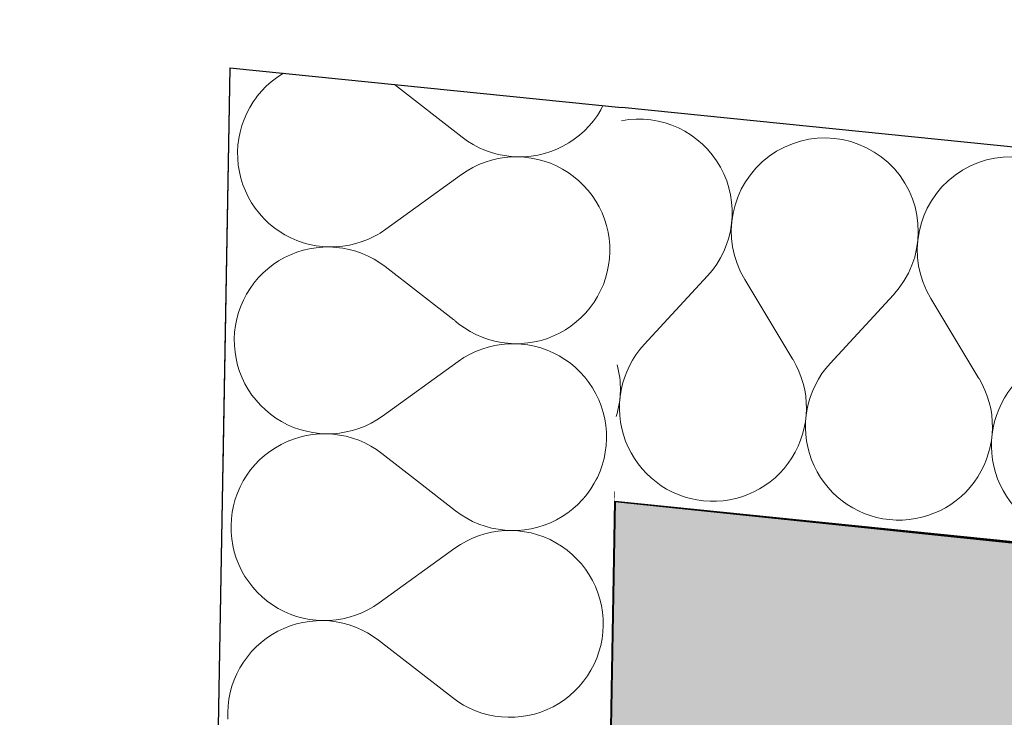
# Model space of a CAD drawing. Header units: millimetres. Extents: x -28017 to 3863, y -4271 to 20239.
# Tile 37 of 105: x -20554 to -20153, y 9922 to 10206. Entities that reach past the tile are written whole.
import ezdxf

# ---------------------------------------------------------------- set-up
doc = ezdxf.new("R2010")
doc.units = ezdxf.units.MM
doc.header["$MEASUREMENT"] = 0
doc.linetypes.add('Wipeout_Contour', pattern=[1000, 0, -1000])
for name, color, linetype in [('5._POHLED ZÁPADNÍ_2_2D prvky - obecné', 7, 'Continuous'), ('5._POHLED ZÁPADNÍ_2_Konstrukce - nenosné', 7, 'Continuous'), ('5._POHLED ZÁPADNÍ_2_Konstrukce - nosné', 7, 'Continuous'), ('5._POHLED ZÁPADNÍ_2_Nové_Konstrukce - nosné', 7, 'Continuous'), ('5._POHLED ZÁPADNÍ_2_Nové_Výplně - Povrchové', 7, 'Continuous'), ('5._POHLED ZÁPADNÍ_2_Nové_Výplně – Řezové', 7, 'Continuous'), ('5._POHLED ZÁPADNÍ_2_Výplně – Řezové', 7, 'Continuous')]:
    doc.layers.add(name, color=color, linetype=linetype)

# ---------------------------------------------------------------- blocks, each defined once
blk = doc.blocks.new('*X24', base_point=(-28336.19, -5790.34))
at = {"layer": '5._POHLED ZÁPADNÍ_2_Nové_Výplně – Řezové', "color": 21, "linetype": 'Continuous', "lineweight": 20, "true_color": 0xffaaaa}
for p, q in [((-20447.08, 10184.1), (-20449.34, 10182.59)), ((-20446.5, 10184.43), (-20447.08, 10184.1)), ((-20451.49, 10180.92), (-20453.51, 10179.11)), ((-20449.34, 10182.59), (-20451.49, 10180.92)), ((-20401.2, 10179.84), (-20373.6, 10158.37)), ((-20455.4, 10177.15), (-20457.14, 10175.06)), ((-20453.51, 10179.11), (-20455.4, 10177.15)), ((-20457.14, 10175.06), (-20457.56, 10174.48)), ((-20318.54, 10167.27), (-20317.11, 10169.59)), ((-20317.11, 10169.59), (-20316.25, 10171.23)), ((-20321.87, 10162.98), (-20320.13, 10165.07)), ((-20320.13, 10165.07), (-20318.54, 10167.27)), ((-20325.79, 10159.2), (-20323.76, 10161.02)), ((-20323.76, 10161.02), (-20321.87, 10162.98)), ((-20373.6, 10158.37), (-20371.4, 10156.78)), ((-20371.4, 10156.78), (-20369.08, 10155.35)), ((-20332.56, 10154.68), (-20330.2, 10156.02)), ((-20330.2, 10156.02), (-20327.93, 10157.54)), ((-20327.93, 10157.54), (-20325.79, 10159.2)), ((-20369.08, 10155.35), (-20366.67, 10154.08)), ((-20366.67, 10154.08), (-20364.18, 10153)), ((-20364.18, 10153), (-20361.61, 10152.09)), ((-20361.61, 10152.09), (-20358.99, 10151.37)), ((-20358.99, 10151.37), (-20356.32, 10150.84)), ((-20342.79, 10151.07), (-20340.14, 10151.7)), ((-20340.14, 10151.7), (-20337.55, 10152.51)), ((-20337.55, 10152.51), (-20335.01, 10153.51)), ((-20335.01, 10153.51), (-20332.56, 10154.68)), ((-20364.26, 10148.17), (-20366.79, 10147.17)), ((-20361.67, 10148.99), (-20364.26, 10148.17)), ((-20359.02, 10149.62), (-20361.67, 10148.99)), ((-20356.34, 10150.05), (-20359.02, 10149.62)), ((-20353.63, 10150.3), (-20356.34, 10150.05)), ((-20356.32, 10150.84), (-20353.62, 10150.5)), ((-20350.91, 10150.35), (-20353.63, 10150.3)), ((-20353.62, 10150.5), (-20350.91, 10150.35)), ((-20350.91, 10150.35), (-20348.19, 10150.4)), ((-20348.19, 10150.21), (-20350.91, 10150.35)), ((-20348.19, 10150.4), (-20345.48, 10150.64)), ((-20345.49, 10149.87), (-20348.19, 10150.21)), ((-20342.82, 10149.34), (-20345.49, 10149.87)), ((-20345.48, 10150.64), (-20342.79, 10151.07)), ((-20340.2, 10148.62), (-20342.82, 10149.34)), ((-20337.63, 10147.72), (-20340.2, 10148.62)), ((-20335.14, 10146.64), (-20337.63, 10147.72)), ((-20371.61, 10144.65), (-20373.87, 10143.13)), ((-20369.25, 10146), (-20371.61, 10144.65)), ((-20366.79, 10147.17), (-20369.25, 10146)), ((-20332.72, 10145.38), (-20335.14, 10146.64)), ((-20330.41, 10143.95), (-20332.72, 10145.38)), ((-20328.2, 10142.36), (-20330.41, 10143.95)), ((-20404.74, 10120.82), (-20373.87, 10143.13)), ((-20326.11, 10140.62), (-20328.2, 10142.36)), ((-20324.15, 10138.73), (-20326.11, 10140.62)), ((-20322.33, 10136.7), (-20324.15, 10138.73)), ((-20320.66, 10134.56), (-20322.33, 10136.7)), ((-20319.15, 10132.3), (-20320.66, 10134.56)), ((-20317.8, 10129.93), (-20319.15, 10132.3)), ((-20316.63, 10127.48), (-20317.8, 10129.93)), ((-20315.63, 10124.95), (-20316.63, 10127.48)), ((-20314.82, 10122.35), (-20315.63, 10124.95)), ((-20408.04, 10118.71), (-20407, 10119.3)), ((-20407, 10119.3), (-20404.74, 10120.82)), ((-20314.19, 10119.7), (-20314.82, 10122.35)), ((-20313.76, 10117.02), (-20314.19, 10119.7)), ((-20313.51, 10114.31), (-20313.76, 10117.02)), ((-20313.61, 10108.87), (-20313.46, 10111.59)), ((-20313.46, 10111.59), (-20313.51, 10114.31)), ((-20313.95, 10106.17), (-20313.61, 10108.87)), ((-20315.2, 10100.88), (-20314.48, 10103.5)), ((-20314.48, 10103.5), (-20313.95, 10106.17)), ((-20316.1, 10098.32), (-20315.2, 10100.88)), ((-20318.45, 10093.41), (-20317.19, 10095.82)), ((-20317.19, 10095.82), (-20316.1, 10098.32)), ((-20319.88, 10091.1), (-20318.45, 10093.41)), ((-20323.21, 10086.8), (-20321.47, 10088.89)), ((-20321.47, 10088.89), (-20319.88, 10091.1)), ((-20377.09, 10083.86), (-20374.94, 10082.19)), ((-20327.13, 10083.03), (-20325.1, 10084.84)), ((-20325.1, 10084.84), (-20323.21, 10086.8)), ((-20374.94, 10082.19), (-20372.74, 10080.6)), ((-20372.74, 10080.6), (-20370.42, 10079.17)), ((-20370.42, 10079.17), (-20368.01, 10077.9)), ((-20333.9, 10078.5), (-20331.54, 10079.85)), ((-20331.54, 10079.85), (-20329.28, 10081.36)), ((-20329.28, 10081.36), (-20327.13, 10083.03)), ((-20368.01, 10077.9), (-20365.52, 10076.82)), ((-20365.52, 10076.82), (-20362.95, 10075.91)), ((-20362.95, 10075.91), (-20360.33, 10075.19)), ((-20360.33, 10075.19), (-20357.66, 10074.66)), ((-20344.13, 10074.89), (-20341.48, 10075.52)), ((-20341.48, 10075.52), (-20338.89, 10076.33)), ((-20338.89, 10076.33), (-20336.36, 10077.33)), ((-20336.36, 10077.33), (-20333.9, 10078.5)), ((-20365.6, 10071.99), (-20366.31, 10071.72)), ((-20363.01, 10072.81), (-20365.6, 10071.99)), ((-20360.36, 10073.44), (-20363.01, 10072.81)), ((-20357.68, 10073.87), (-20360.36, 10073.44)), ((-20354.97, 10074.12), (-20357.68, 10073.87)), ((-20357.66, 10074.66), (-20354.96, 10074.32)), ((-20352.25, 10074.17), (-20354.97, 10074.12)), ((-20354.96, 10074.32), (-20352.25, 10074.17)), ((-20352.25, 10074.17), (-20349.53, 10074.22)), ((-20349.53, 10074.03), (-20352.25, 10074.17)), ((-20349.53, 10074.22), (-20346.82, 10074.46)), ((-20346.83, 10073.69), (-20349.53, 10074.03)), ((-20344.16, 10073.16), (-20346.83, 10073.69)), ((-20346.82, 10074.46), (-20344.13, 10074.89)), ((-20341.54, 10072.44), (-20344.16, 10073.16)), ((-20338.97, 10071.54), (-20341.54, 10072.44)), ((-20336.48, 10070.46), (-20338.97, 10071.54)), ((-20334.07, 10069.2), (-20336.48, 10070.46)), ((-20331.75, 10067.77), (-20334.07, 10069.2)), ((-20329.54, 10066.18), (-20331.75, 10067.77)), ((-20327.45, 10064.44), (-20329.54, 10066.18)), ((-20325.5, 10062.55), (-20327.45, 10064.44)), ((-20323.68, 10060.53), (-20325.5, 10062.55)), ((-20322.01, 10058.38), (-20323.68, 10060.53)), ((-20320.49, 10056.12), (-20322.01, 10058.38)), ((-20319.15, 10053.75), (-20320.49, 10056.12)), ((-20317.97, 10051.3), (-20319.15, 10053.75)), ((-20316.97, 10048.77), (-20317.97, 10051.3)), ((-20316.16, 10046.17), (-20316.97, 10048.77)), ((-20315.53, 10043.53), (-20316.16, 10046.17)), ((-20315.1, 10040.84), (-20315.53, 10043.53)), ((-20314.85, 10038.13), (-20315.1, 10040.84)), ((-20314.95, 10032.69), (-20314.8, 10035.41)), ((-20314.8, 10035.41), (-20314.85, 10038.13)), ((-20315.29, 10029.99), (-20314.95, 10032.69)), ((-20316.54, 10024.7), (-20315.82, 10027.33)), ((-20315.82, 10027.33), (-20315.29, 10029.99)), ((-20317.44, 10022.14), (-20316.54, 10024.7)), ((-20319.1, 10018.55), (-20318.53, 10019.64)), ((-20318.53, 10019.64), (-20317.44, 10022.14))]:
    blk.add_line(p, q, dxfattribs=at)
blk = doc.blocks.new('*X25', base_point=(-28336.19, -5790.34))
at = {"layer": '5._POHLED ZÁPADNÍ_2_Nové_Výplně – Řezové', "color": 21, "linetype": 'Continuous', "lineweight": 20, "true_color": 0xffaaaa}
for p, q in [((-20458.74, 10172.85), (-20460.17, 10170.54)), ((-20457.56, 10174.48), (-20458.74, 10172.85)), ((-20461.43, 10168.13), (-20462.51, 10165.63)), ((-20460.17, 10170.54), (-20461.43, 10168.13)), ((-20462.51, 10165.63), (-20463.42, 10163.07)), ((-20464.14, 10160.45), (-20464.67, 10157.78)), ((-20463.42, 10163.07), (-20464.14, 10160.45)), ((-20464.67, 10157.78), (-20465.01, 10155.08)), ((-20465.01, 10155.08), (-20465.15, 10152.36)), ((-20465.15, 10152.36), (-20465.1, 10149.64)), ((-20465.1, 10149.64), (-20464.86, 10146.93)), ((-20464.86, 10146.93), (-20464.42, 10144.25)), ((-20464.42, 10144.25), (-20463.79, 10141.6)), ((-20463.79, 10141.6), (-20462.98, 10139)), ((-20462.98, 10139), (-20461.98, 10136.47)), ((-20461.98, 10136.47), (-20460.81, 10134.02)), ((-20460.81, 10134.02), (-20459.46, 10131.65)), ((-20459.46, 10131.65), (-20457.95, 10129.39)), ((-20457.95, 10129.39), (-20456.28, 10127.25)), ((-20456.28, 10127.25), (-20454.46, 10125.22)), ((-20454.46, 10125.22), (-20452.5, 10123.33)), ((-20452.5, 10123.33), (-20450.41, 10121.59)), ((-20450.41, 10121.59), (-20448.2, 10120)), ((-20448.2, 10120), (-20445.89, 10118.57)), ((-20445.89, 10118.57), (-20443.48, 10117.31)), ((-20443.48, 10117.31), (-20440.98, 10116.23)), ((-20440.98, 10116.23), (-20438.42, 10115.33)), ((-20438.42, 10115.33), (-20435.79, 10114.61)), ((-20416.95, 10114.96), (-20414.35, 10115.78)), ((-20414.35, 10115.78), (-20411.82, 10116.78)), ((-20411.82, 10116.78), (-20409.37, 10117.95)), ((-20409.37, 10117.95), (-20408.04, 10118.71)), ((-20441.07, 10111.44), (-20443.6, 10110.44)), ((-20438.47, 10112.25), (-20441.07, 10111.44)), ((-20435.82, 10112.88), (-20438.47, 10112.25)), ((-20433.14, 10113.31), (-20435.82, 10112.88)), ((-20435.79, 10114.61), (-20433.12, 10114.08)), ((-20430.43, 10113.55), (-20433.14, 10113.31)), ((-20433.12, 10114.08), (-20430.42, 10113.74)), ((-20427.71, 10113.6), (-20430.43, 10113.55)), ((-20430.42, 10113.74), (-20427.71, 10113.6)), ((-20427.71, 10113.6), (-20424.99, 10113.65)), ((-20424.99, 10113.45), (-20427.71, 10113.6)), ((-20424.99, 10113.65), (-20422.28, 10113.9)), ((-20422.29, 10113.11), (-20424.99, 10113.45)), ((-20419.62, 10112.58), (-20422.29, 10113.11)), ((-20422.28, 10113.9), (-20419.59, 10114.33)), ((-20417, 10111.86), (-20419.62, 10112.58)), ((-20419.59, 10114.33), (-20416.95, 10114.96)), ((-20414.43, 10110.95), (-20417, 10111.86)), ((-20448.42, 10107.93), (-20450.68, 10106.41)), ((-20446.05, 10109.27), (-20448.42, 10107.93)), ((-20443.6, 10110.44), (-20446.05, 10109.27)), ((-20411.94, 10109.87), (-20414.43, 10110.95)), ((-20409.53, 10108.6), (-20411.94, 10109.87)), ((-20407.22, 10107.17), (-20409.53, 10108.6)), ((-20452.83, 10104.75), (-20454.85, 10102.93)), ((-20450.68, 10106.41), (-20452.83, 10104.75)), ((-20405.01, 10105.58), (-20407.22, 10107.17)), ((-20405.01, 10105.58), (-20377.09, 10083.86)), ((-20456.74, 10100.97), (-20458.49, 10098.88)), ((-20454.85, 10102.93), (-20456.74, 10100.97)), ((-20460.08, 10096.68), (-20461.51, 10094.36)), ((-20458.49, 10098.88), (-20460.08, 10096.68)), ((-20462.77, 10091.95), (-20463.85, 10089.46)), ((-20461.51, 10094.36), (-20462.77, 10091.95)), ((-20463.85, 10089.46), (-20464.76, 10086.89)), ((-20465.48, 10084.27), (-20466.01, 10081.6)), ((-20464.76, 10086.89), (-20465.48, 10084.27)), ((-20466.01, 10081.6), (-20466.35, 10078.9)), ((-20466.35, 10078.9), (-20466.49, 10076.18)), ((-20466.49, 10076.18), (-20466.44, 10073.46)), ((-20466.44, 10073.46), (-20466.2, 10070.75)), ((-20366.31, 10071.72), (-20368.14, 10070.99)), ((-20466.2, 10070.75), (-20465.76, 10068.07)), ((-20465.76, 10068.07), (-20465.14, 10065.42)), ((-20372.95, 10068.47), (-20375.21, 10066.95)), ((-20370.59, 10069.82), (-20372.95, 10068.47)), ((-20368.14, 10070.99), (-20370.59, 10069.82)), ((-20465.14, 10065.42), (-20464.32, 10062.82)), ((-20406.09, 10044.64), (-20375.21, 10066.95)), ((-20464.32, 10062.82), (-20463.33, 10060.29)), ((-20463.33, 10060.29), (-20462.15, 10057.84)), ((-20462.15, 10057.84), (-20460.8, 10055.48)), ((-20460.8, 10055.48), (-20459.29, 10053.21)), ((-20459.29, 10053.21), (-20457.62, 10051.07)), ((-20457.62, 10051.07), (-20455.8, 10049.04)), ((-20455.8, 10049.04), (-20453.84, 10047.16)), ((-20453.84, 10047.16), (-20451.75, 10045.41)), ((-20451.75, 10045.41), (-20449.55, 10043.82)), ((-20449.55, 10043.82), (-20447.23, 10042.39)), ((-20410.71, 10041.77), (-20408.35, 10043.12)), ((-20408.35, 10043.12), (-20406.09, 10044.64)), ((-20447.23, 10042.39), (-20444.82, 10041.14)), ((-20444.82, 10041.14), (-20442.32, 10040.05)), ((-20442.32, 10040.05), (-20439.76, 10039.15)), ((-20439.76, 10039.15), (-20437.13, 10038.43)), ((-20418.29, 10038.78), (-20415.69, 10039.6)), ((-20415.69, 10039.6), (-20413.16, 10040.6)), ((-20413.16, 10040.6), (-20410.71, 10041.77)), ((-20442.41, 10035.26), (-20444.94, 10034.27)), ((-20439.81, 10036.07), (-20442.41, 10035.26)), ((-20437.16, 10036.7), (-20439.81, 10036.07)), ((-20434.48, 10037.13), (-20437.16, 10036.7)), ((-20437.13, 10038.43), (-20434.46, 10037.9)), ((-20431.77, 10037.37), (-20434.48, 10037.13)), ((-20434.46, 10037.9), (-20431.77, 10037.57)), ((-20431.77, 10037.57), (-20429.05, 10037.42)), ((-20429.05, 10037.42), (-20431.77, 10037.37)), ((-20429.05, 10037.42), (-20426.33, 10037.47)), ((-20426.33, 10037.28), (-20429.05, 10037.42)), ((-20426.33, 10037.47), (-20423.62, 10037.72)), ((-20423.63, 10036.93), (-20426.33, 10037.28)), ((-20420.96, 10036.4), (-20423.63, 10036.93)), ((-20423.62, 10037.72), (-20420.93, 10038.16)), ((-20418.34, 10035.68), (-20420.96, 10036.4)), ((-20420.93, 10038.16), (-20418.29, 10038.78)), ((-20415.78, 10034.78), (-20418.34, 10035.68)), ((-20449.76, 10031.75), (-20452.02, 10030.24)), ((-20447.39, 10033.09), (-20449.76, 10031.75)), ((-20444.94, 10034.27), (-20447.39, 10033.09)), ((-20413.28, 10033.69), (-20415.78, 10034.78)), ((-20410.87, 10032.43), (-20413.28, 10033.69)), ((-20408.56, 10030.99), (-20410.87, 10032.43)), ((-20406.35, 10029.4), (-20408.56, 10030.99)), ((-20454.17, 10028.57), (-20456.19, 10026.75)), ((-20452.02, 10030.24), (-20454.17, 10028.57)), ((-20406.35, 10029.4), (-20391.78, 10018.07)), ((-20456.19, 10026.75), (-20458.08, 10024.79)), ((-20321.22, 10014.92), (-20319.79, 10017.23)), ((-20319.79, 10017.23), (-20319.1, 10018.55)), ((-20324.07, 10011.21), (-20322.81, 10012.71)), ((-20322.81, 10012.71), (-20321.22, 10014.92))]:
    blk.add_line(p, q, dxfattribs=at)
blk = doc.blocks.new('*X29', base_point=(-28336.19, -5790.34))
at = {"layer": '5._POHLED ZÁPADNÍ_2_Nové_Výplně – Řezové', "color": 21, "linetype": 'Continuous', "lineweight": 20, "true_color": 0xffaaaa}
for p, q in [((-20458.09, 10024.78), (-20459.83, 10022.7)), ((-20461.42, 10020.5), (-20462.85, 10018.18)), ((-20459.83, 10022.7), (-20461.42, 10020.5)), ((-20464.11, 10015.77), (-20465.19, 10013.28)), ((-20462.85, 10018.18), (-20464.11, 10015.77)), ((-20391.78, 10018.07), (-20376.28, 10006.01)), ((-20465.19, 10013.28), (-20466.1, 10010.71)), ((-20324.55, 10010.62), (-20324.07, 10011.21)), ((-20466.82, 10008.09), (-20467.35, 10005.42)), ((-20466.1, 10010.71), (-20466.82, 10008.09)), ((-20328.47, 10006.85), (-20326.44, 10008.66)), ((-20326.44, 10008.66), (-20324.55, 10010.62)), ((-20467.35, 10005.42), (-20467.69, 10002.72)), ((-20376.28, 10006.01), (-20374.08, 10004.42)), ((-20374.08, 10004.42), (-20371.77, 10002.99)), ((-20371.77, 10002.99), (-20369.36, 10001.73)), ((-20335.24, 10002.32), (-20332.88, 10003.67)), ((-20332.88, 10003.67), (-20330.62, 10005.18)), ((-20330.62, 10005.18), (-20328.47, 10006.85)), ((-20467.69, 10002.72), (-20467.83, 10000)), ((-20467.83, 10000), (-20467.78, 9997.28)), ((-20369.36, 10001.73), (-20366.86, 10000.64)), ((-20366.86, 10000.64), (-20364.3, 9999.73)), ((-20364.3, 9999.73), (-20361.67, 9999.01)), ((-20361.67, 9999.01), (-20359.01, 9998.48)), ((-20345.47, 9998.72), (-20342.83, 9999.34)), ((-20342.83, 9999.34), (-20340.23, 10000.15)), ((-20340.23, 10000.15), (-20337.7, 10001.15)), ((-20337.7, 10001.15), (-20335.24, 10002.32)), ((-20467.78, 9997.28), (-20467.54, 9994.57)), ((-20366.95, 9995.81), (-20369.48, 9994.82)), ((-20364.35, 9996.63), (-20366.95, 9995.81)), ((-20361.7, 9997.26), (-20364.35, 9996.63)), ((-20359.02, 9997.7), (-20361.7, 9997.26)), ((-20356.31, 9997.94), (-20359.02, 9997.7)), ((-20359.01, 9998.48), (-20356.31, 9998.14)), ((-20356.31, 9998.14), (-20353.59, 9997.99)), ((-20353.59, 9997.99), (-20356.31, 9997.94)), ((-20353.59, 9997.99), (-20350.87, 9998.04)), ((-20350.87, 9997.85), (-20353.59, 9997.99)), ((-20350.87, 9998.04), (-20348.16, 9998.28)), ((-20348.17, 9997.51), (-20350.87, 9997.85)), ((-20345.5, 9996.98), (-20348.17, 9997.51)), ((-20348.16, 9998.28), (-20345.47, 9998.72)), ((-20342.88, 9996.27), (-20345.5, 9996.98)), ((-20340.31, 9995.36), (-20342.88, 9996.27)), ((-20337.82, 9994.28), (-20340.31, 9995.36)), ((-20467.54, 9994.57), (-20467.1, 9991.89)), ((-20467.1, 9991.89), (-20466.48, 9989.24)), ((-20374.29, 9992.29), (-20376.55, 9990.78)), ((-20371.93, 9993.64), (-20374.29, 9992.29)), ((-20369.48, 9994.82), (-20371.93, 9993.64)), ((-20335.41, 9993.02), (-20337.82, 9994.28)), ((-20333.09, 9991.59), (-20335.41, 9993.02)), ((-20330.88, 9990), (-20333.09, 9991.59)), ((-20466.48, 9989.24), (-20465.66, 9986.65)), ((-20407.43, 9968.46), (-20376.55, 9990.78)), ((-20328.8, 9988.26), (-20330.88, 9990)), ((-20326.84, 9986.37), (-20328.8, 9988.26)), ((-20465.66, 9986.65), (-20464.67, 9984.11)), ((-20464.67, 9984.11), (-20463.49, 9981.66)), ((-20325.02, 9984.35), (-20326.84, 9986.37)), ((-20323.35, 9982.2), (-20325.02, 9984.35)), ((-20463.49, 9981.66), (-20462.14, 9979.3)), ((-20462.14, 9979.3), (-20460.63, 9977.04)), ((-20321.83, 9979.94), (-20323.35, 9982.2)), ((-20320.49, 9977.57), (-20321.83, 9979.94)), ((-20460.63, 9977.04), (-20458.96, 9974.89)), ((-20458.96, 9974.89), (-20457.14, 9972.87)), ((-20319.31, 9975.12), (-20320.49, 9977.57)), ((-20318.32, 9972.59), (-20319.31, 9975.12)), ((-20457.14, 9972.87), (-20455.18, 9970.98)), ((-20455.18, 9970.98), (-20453.1, 9969.23)), ((-20317.5, 9969.99), (-20318.32, 9972.59)), ((-20453.1, 9969.23), (-20450.89, 9967.64)), ((-20450.89, 9967.64), (-20448.57, 9966.22)), ((-20412.05, 9965.6), (-20409.69, 9966.95)), ((-20409.69, 9966.95), (-20407.43, 9968.46)), ((-20316.87, 9967.35), (-20317.5, 9969.99)), ((-20316.44, 9964.66), (-20316.87, 9967.35)), ((-20448.57, 9966.22), (-20446.16, 9964.96)), ((-20446.16, 9964.96), (-20443.67, 9963.87)), ((-20443.67, 9963.87), (-20441.1, 9962.97)), ((-20441.1, 9962.97), (-20438.47, 9962.25)), ((-20419.63, 9962.61), (-20417.03, 9963.42)), ((-20417.03, 9963.42), (-20414.5, 9964.42)), ((-20414.5, 9964.42), (-20412.05, 9965.6)), ((-20316.2, 9961.95), (-20316.44, 9964.66)), ((-20443.75, 9959.08), (-20446.28, 9958.09)), ((-20441.15, 9959.9), (-20443.75, 9959.08)), ((-20438.51, 9960.52), (-20441.15, 9959.9)), ((-20435.82, 9960.95), (-20438.51, 9960.52)), ((-20438.47, 9962.25), (-20435.81, 9961.72)), ((-20433.11, 9961.2), (-20435.82, 9960.95)), ((-20435.81, 9961.72), (-20433.11, 9961.39)), ((-20433.11, 9961.39), (-20430.39, 9961.24)), ((-20430.39, 9961.24), (-20433.11, 9961.2)), ((-20430.39, 9961.24), (-20427.67, 9961.29)), ((-20427.67, 9961.1), (-20430.39, 9961.24)), ((-20427.67, 9961.29), (-20424.96, 9961.54)), ((-20424.97, 9960.76), (-20427.67, 9961.1)), ((-20422.31, 9960.22), (-20424.97, 9960.76)), ((-20424.96, 9961.54), (-20422.28, 9961.98)), ((-20419.68, 9959.5), (-20422.31, 9960.22)), ((-20422.28, 9961.98), (-20419.63, 9962.61)), ((-20417.12, 9958.6), (-20419.68, 9959.5)), ((-20316.29, 9956.51), (-20316.15, 9959.23)), ((-20316.15, 9959.23), (-20316.2, 9961.95)), ((-20451.1, 9955.57), (-20453.36, 9954.06)), ((-20448.74, 9956.91), (-20451.1, 9955.57)), ((-20446.28, 9958.09), (-20448.74, 9956.91)), ((-20414.62, 9957.51), (-20417.12, 9958.6)), ((-20412.21, 9956.25), (-20414.62, 9957.51)), ((-20409.9, 9954.82), (-20412.21, 9956.25)), ((-20407.69, 9953.22), (-20409.9, 9954.82)), ((-20316.63, 9953.82), (-20316.29, 9956.51)), ((-20455.51, 9952.39), (-20457.54, 9950.57)), ((-20453.36, 9954.06), (-20455.51, 9952.39)), ((-20407.69, 9953.22), (-20377.63, 9929.83)), ((-20317.88, 9948.52), (-20317.16, 9951.15)), ((-20317.16, 9951.15), (-20316.63, 9953.82)), ((-20459.42, 9948.61), (-20461.17, 9946.53)), ((-20457.54, 9950.57), (-20459.42, 9948.61)), ((-20318.78, 9945.96), (-20317.88, 9948.52)), ((-20462.76, 9944.32), (-20464.19, 9942)), ((-20461.17, 9946.53), (-20462.76, 9944.32)), ((-20321.13, 9941.05), (-20319.87, 9943.46)), ((-20319.87, 9943.46), (-20318.78, 9945.96)), ((-20465.45, 9939.59), (-20466.54, 9937.1)), ((-20464.19, 9942), (-20465.45, 9939.59)), ((-20324.15, 9936.53), (-20322.56, 9938.74)), ((-20322.56, 9938.74), (-20321.13, 9941.05)), ((-20466.54, 9937.1), (-20467.44, 9934.53)), ((-20325.9, 9934.44), (-20324.15, 9936.53)), ((-20468.16, 9931.91), (-20468.69, 9929.24)), ((-20467.44, 9934.53), (-20468.16, 9931.91)), ((-20329.81, 9930.67), (-20327.79, 9932.49)), ((-20327.79, 9932.49), (-20325.9, 9934.44)), ((-20468.69, 9929.24), (-20469.03, 9926.54)), ((-20377.63, 9929.83), (-20375.42, 9928.24)), ((-20375.42, 9928.24), (-20373.11, 9926.81)), ((-20373.11, 9926.81), (-20370.7, 9925.55)), ((-20336.58, 9926.14), (-20334.22, 9927.49)), ((-20334.22, 9927.49), (-20331.96, 9929)), ((-20331.96, 9929), (-20329.81, 9930.67)), ((-20469.03, 9926.54), (-20469.17, 9923.83)), ((-20469.17, 9923.83), (-20469.13, 9921.1)), ((-20370.7, 9925.55), (-20368.2, 9924.46)), ((-20368.2, 9924.46), (-20365.64, 9923.55)), ((-20365.64, 9923.55), (-20363.01, 9922.83)), ((-20363.01, 9922.83), (-20360.35, 9922.3)), ((-20346.82, 9922.54), (-20344.17, 9923.16)), ((-20344.17, 9923.16), (-20341.57, 9923.97)), ((-20341.57, 9923.97), (-20339.04, 9924.97)), ((-20339.04, 9924.97), (-20336.58, 9926.14)), ((-20360.35, 9922.3), (-20357.65, 9921.96)), ((-20357.65, 9921.96), (-20354.93, 9921.81)), ((-20354.93, 9921.81), (-20352.21, 9921.86)), ((-20352.21, 9921.86), (-20349.5, 9922.1)), ((-20349.5, 9922.1), (-20346.82, 9922.54))]:
    blk.add_line(p, q, dxfattribs=at)
blk = doc.blocks.new('*X41', base_point=(-28336.19, -5790.34))
at = {"layer": '5._POHLED ZÁPADNÍ_2_Nové_Výplně – Řezové', "color": 21, "linetype": 'Continuous', "lineweight": 20, "true_color": 0xffaaaa}
for p, q in [((-20273.65, 10101.83), (-20299.46, 10073.81)), ((-20258.49, 10100.29), (-20238.82, 10067.66)), ((-20197.85, 10094.15), (-20223.66, 10066.13)), ((-20182.69, 10092.61), (-20163.02, 10059.99))]:
    blk.add_line(p, q, dxfattribs=at)
for centre, start, end in [((-20301.67, 10127.64), 317.3455, 100.6569), ((-20225.86, 10119.96), 317.3455, 211.0852), ((-20150.06, 10112.28), 317.3455, 211.0852), ((-20271.44, 10048), 137.3455, 264.2153), ((-20271.44, 10048), 264.2153, 31.0852), ((-20347.25, 10055.67), 342.9044, 15.078), ((-20195.64, 10040.32), 137.3455, 264.2153), ((-20195.64, 10040.32), 264.2153, 31.0852), ((-20119.84, 10032.64), 137.3455, 264.2153)]:
    blk.add_arc(centre, 38.1, start, end, dxfattribs=at)

msp = doc.modelspace()

# ---------------------------------------------------------------- hatches: boundary and pattern name
at = {"layer": '5._POHLED ZÁPADNÍ_2_Výplně – Řezové', "linetype": 'Continuous', "lineweight": 13}
for points in [[(-20318.07, 9633.59), (-19943.7, 9594.63), (-20311.44, 10009.93)], [(-19937.07, 9970.96), (-20311.44, 10009.93), (-19943.7, 9594.63)]]:
    msp.add_hatch(color=254, dxfattribs=at).paths.add_polyline_path(points)

# ---------------------------------------------------------------- linework, layer by layer
at = {"layer": '5._POHLED ZÁPADNÍ_2_Konstrukce - nosné', "color": 7, "linetype": 'Continuous', "lineweight": 50, "flags": 128}
for points in [[(-20311.44, 10009.93), (-20329.01, 9012.07)], [(-20311.44, 10009.93), (-19937.07, 9970.96)]]:
    msp.add_lwpolyline(points, dxfattribs=at)

# ---------------------------------------------------------------- wipeouts: each hides what was drawn before it
at = {"color": 254, "linetype": 'Wipeout_Contour', "lineweight": 0, "ltscale": 87892.292183}
msp.add_wipeout([(-18235.91, 10161.85), (-20614.58, 10403.11), (-20615.46, 10352.94), (-18240.95, 10112.1)], dxfattribs=at).dxf.layer = '5._POHLED ZÁPADNÍ_2_Nové_Výplně - Povrchové'

# ---------------------------------------------------------------- next in the draw order: wipeouts: each hides what was drawn before it
at = {"color": 254, "linetype": 'Wipeout_Contour', "lineweight": 0, "ltscale": 68220.725172}
msp.add_wipeout([(-20308.62, 10170.46), (-20468.36, 10186.64), (-20311.44, 10009.93)], dxfattribs=at).dxf.layer = '5._POHLED ZÁPADNÍ_2_Nové_Výplně – Řezové'

# ---------------------------------------------------------------- next in the draw order: block references
at = {"layer": '5._POHLED ZÁPADNÍ_2_Konstrukce - nenosné', "color": 9, "linetype": 'Continuous', "lineweight": 13}
msp.add_blockref('*X24', (-28336.19, -5790.34), dxfattribs=at)

# ---------------------------------------------------------------- next in the draw order: wipeouts: each hides what was drawn before it
at = {"color": 254, "linetype": 'Wipeout_Contour', "lineweight": 0, "ltscale": 68301.112414}
msp.add_wipeout([(-20468.36, 10186.64), (-20471.18, 10026.11), (-20311.44, 10009.93)], dxfattribs=at).dxf.layer = '5._POHLED ZÁPADNÍ_2_Nové_Výplně – Řezové'

# ---------------------------------------------------------------- next in the draw order: linework, layer by layer
at = {"layer": '5._POHLED ZÁPADNÍ_2_Nové_Konstrukce - nosné', "color": 1, "linetype": 'Continuous', "lineweight": 25, "flags": 128}
msp.add_lwpolyline([(-20468.36, 10186.64), (-20308.62, 10170.46)], dxfattribs=at)

# ---------------------------------------------------------------- next in the draw order: block references
at = {"layer": '5._POHLED ZÁPADNÍ_2_Konstrukce - nenosné', "color": 9, "linetype": 'Continuous', "lineweight": 13}
msp.add_blockref('*X25', (-28336.19, -5790.34), dxfattribs=at)

# ---------------------------------------------------------------- next in the draw order: wipeouts: each hides what was drawn before it
at = {"color": 254, "linetype": 'Wipeout_Contour', "lineweight": 0, "ltscale": 112285.835233}
msp.add_wipeout([(-20471.18, 10026.11), (-20489.3, 8997.06), (-20339.33, 8994.42), (-20329.33, 8994.25), (-20311.44, 10009.93)], dxfattribs=at).dxf.layer = '5._POHLED ZÁPADNÍ_2_Nové_Výplně – Řezové'

# ---------------------------------------------------------------- next in the draw order: linework, layer by layer
at = {"layer": '5._POHLED ZÁPADNÍ_2_2D prvky - obecné', "color": 8, "linetype": 'Continuous', "lineweight": 13}
msp.add_line((-20311.37, 10013.91), (-20311.48, 10007.91), dxfattribs=at)
at = {"layer": '5._POHLED ZÁPADNÍ_2_Nové_Konstrukce - nosné', "color": 1, "linetype": 'Continuous', "lineweight": 25, "flags": 128}
for points in [[(-20468.36, 10186.64), (-20489.3, 8997.06)], [(-20329.33, 8994.25), (-20311.44, 10009.93)]]:
    msp.add_lwpolyline(points, dxfattribs=at)

# ---------------------------------------------------------------- next in the draw order: block references
at = {"layer": '5._POHLED ZÁPADNÍ_2_Konstrukce - nenosné', "color": 9, "linetype": 'Continuous', "lineweight": 13}
msp.add_blockref('*X29', (-28336.19, -5790.34), dxfattribs=at)

# ---------------------------------------------------------------- next in the draw order: wipeouts: each hides what was drawn before it
at = {"color": 254, "linetype": 'Wipeout_Contour', "lineweight": 0, "ltscale": 86798.233426}
msp.add_wipeout([(-20308.62, 10170.46), (-20311.44, 10009.93), (-18222.48, 9798.31), (-18206.36, 9957.49)], dxfattribs=at).dxf.layer = '5._POHLED ZÁPADNÍ_2_Nové_Výplně – Řezové'

# ---------------------------------------------------------------- next in the draw order: linework, layer by layer
at = {"layer": '5._POHLED ZÁPADNÍ_2_Nové_Konstrukce - nosné', "color": 1, "linetype": 'Continuous', "lineweight": 25, "flags": 128}
for points in [[(-18206.36, 9957.49), (-20308.62, 10170.46)], [(-20311.44, 10009.93), (-18222.48, 9798.31)]]:
    msp.add_lwpolyline(points, dxfattribs=at)

# ---------------------------------------------------------------- next in the draw order: block references
at = {"layer": '5._POHLED ZÁPADNÍ_2_Konstrukce - nenosné', "color": 9, "linetype": 'Continuous', "lineweight": 13}
msp.add_blockref('*X41', (-28336.19, -5790.34), dxfattribs=at)

doc.saveas('drawing.dxf')
